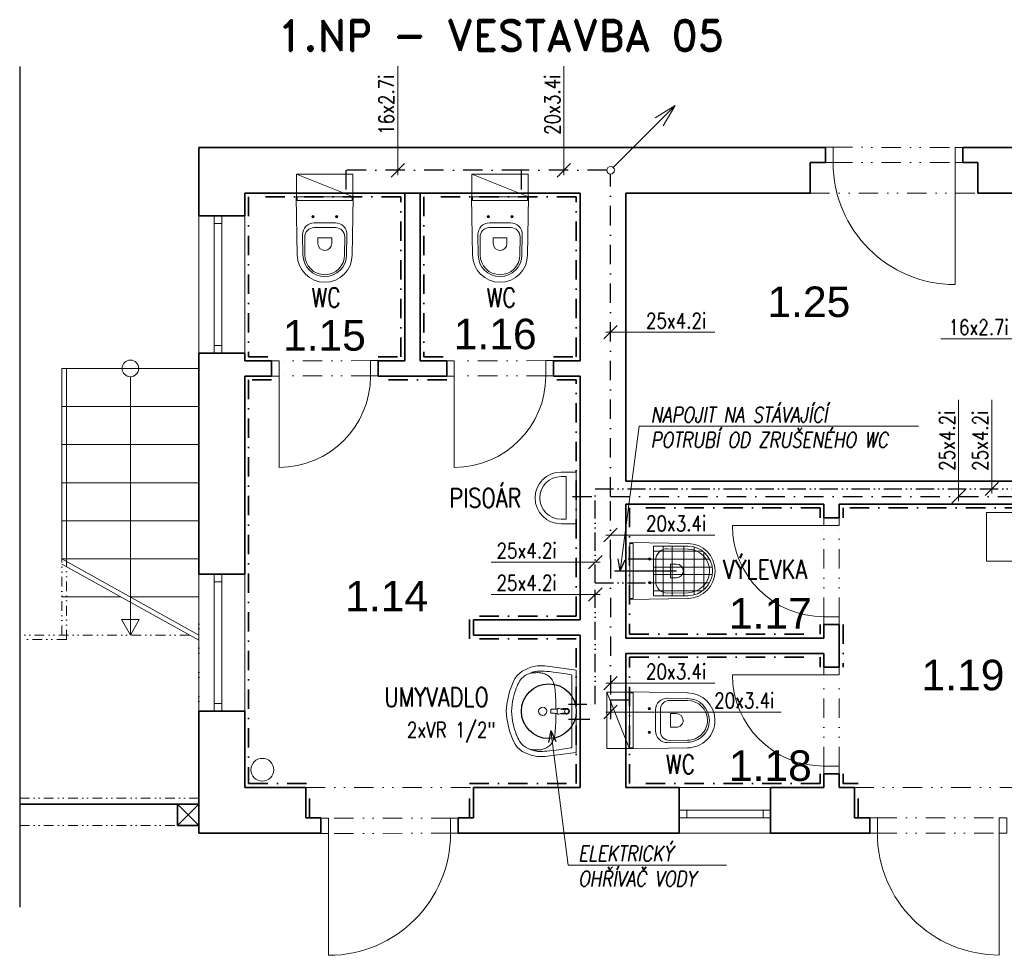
# Model space of a CAD drawing. Header units: millimetres. Extents: x -485339 to 286898, y -1189934 to 1602269.
# Tile 221 of 230: x -227475 to -221016, y 1532708 to 1538847. Entities that reach past the tile are written whole.
import ezdxf

# ---------------------------------------------------------------- set-up
doc = ezdxf.new("R2010")
doc.units = ezdxf.units.MM
doc.header["$LTSCALE"] = 10
for name, pattern in [('ACAD_ISO12W100', [21, 12, -3, 0, -3, 0, -3]), ('DASHDOT', [25.4, 12.7, -6.35, 0, -6.35]), ('DĚLICÍ2', [15.875, 6.35, -3.175, 0, -3.175, 0, -3.175]), ('ČERCHOVANÁ', [25.4, 12.7, -6.35, 0, -6.35])]:
    doc.linetypes.add(name, pattern=pattern)
doc.layers.add('CKSLABA', color=7, linetype='Continuous')
for name, color, linetype, lineweight in [('KÓTY_L', 7, 'Continuous', 15), ('N_ker.dlažba', 10, 'DASHDOT', 35), ('N_zařiz_předměty', 10, 'Continuous', 18), ('Popis1', 3, 'Continuous', 25), ('POPISY_L', 7, 'Continuous', 15), ('St__otvory_dveře', 40, 'Continuous', 18), ('St_otvory_okna', 40, 'Continuous', 18), ('St_plocha_místnosti', 250, 'Continuous', 18), ('St_sloupy_konstrukce haly', 5, 'Continuous', 35), ('St_sloupy_opláštění_půdorys', 25, 'Continuous', 35), ('St_zařizovací předměty', 252, 'Continuous', 18), ('St_čáry_nad', 250, 'DĚLICÍ2', 18), ('St_čáry_obrys', 5, 'Continuous', 35), ('St_čáry_plné', 250, 'Continuous', 18), ('Z-stoupacky', 7, 'Continuous', 20), ('ZTI-Popis1', 3, 'Continuous', 25), ('ZTI-texty_male', 3, 'Continuous', 18), ('ZTI_ST_kanalda', 234, 'Continuous', 18)]:
    doc.layers.add(name, color=color, linetype=linetype, lineweight=lineweight)
doc.styles.add('Andy', font='arial.ttf')
doc.styles.add('SIMPLEX', font='simplex.shx', dxfattribs={"width": 0.8})
doc.styles.get("Standard").update_dxf_attribs({"font": 'simplex.shx', "width": 0.8})
doc.linetypes.add('PRERUSENI', pattern='A,60,[100,CADKON.SHX,S=2.5,R=0,X=0,Y=0],-10', length=70)
doc.linetypes.add('ZIGZAG', pattern='A,0.00254,-5.08,[131,ltypeshp.shx,S=5.08,R=0,X=-5.08,Y=0],-10.16,[131,ltypeshp.shx,S=5.08,R=180,X=5.08,Y=0],-5.08', length=20.32254)

# ---------------------------------------------------------------- blocks, each defined once
blk = doc.blocks.new('19252405')
at = {"color": 0}
for p, q in [((-354.4, 263.7), (-387.8, 235.1)), ((-297.4, 289), (-354.4, 263.7)), ((-256, 297.9), (-297.4, 289)), ((-273.6, 259.4), (-279.9, 257.7)), ((-267.9, 260.7), (-273.6, 259.4)), ((-262.5, 261.7), (-267.9, 260.7)), ((-257.4, 262.5), (-262.5, 261.7)), ((-252.3, 263.1), (-257.4, 262.5)), ((-205.9, 297.8), (-256, 297.9)), ((-247.3, 263.5), (-252.3, 263.1)), ((-242, 263.9), (-247.3, 263.5)), ((-236, 264), (-242, 263.9)), ((-228.7, 263.9), (-236, 264)), ((-219.5, 263.5), (-228.7, 263.9)), ((-208.3, 262.9), (-219.5, 263.5)), ((-194.3, 261.8), (-208.3, 262.9)), ((-0.1, 270), (-205.9, 297.8)), ((-175.7, 260), (-194.3, 261.8)), ((-149.9, 256.8), (-175.7, 260)), ((-0.1, 270), (0.1, -270)), ((-402, 215.6), (-415, 191.7)), ((-387.8, 235.1), (-402, 215.6)), ((-372.4, 197), (-377.9, 187.5)), ((-366.9, 205.2), (-372.4, 197)), ((-361.2, 212.3), (-366.9, 205.2)), ((-355.4, 218.6), (-361.2, 212.3)), ((-349.3, 224.2), (-355.4, 218.6)), ((-342.8, 229.3), (-349.3, 224.2)), ((-335.7, 234), (-342.8, 229.3)), ((-328.1, 238.5), (-335.7, 234)), ((-319.9, 242.7), (-328.1, 238.5)), ((-311.4, 246.6), (-319.9, 242.7)), ((-303, 250), (-311.4, 246.6)), ((-294.7, 253.1), (-303, 250)), ((-296.5, 251), (-303, 250)), ((-289.1, 251.8), (-296.5, 251)), ((-287, 255.6), (-294.7, 253.1)), ((-281, 252.4), (-289.1, 251.8)), ((-279.9, 257.7), (-287, 255.6)), ((-272.6, 252.9), (-281, 252.4)), ((-264.3, 253.2), (-272.6, 252.9)), ((-256.6, 253.4), (-264.3, 253.2)), ((-249.5, 253.4), (-256.6, 253.4)), ((-243.2, 253.2), (-249.5, 253.4)), ((-237.2, 252.7), (-243.2, 253.2)), ((-231.5, 252), (-237.2, 252.7)), ((-225.7, 250.8), (-231.5, 252)), ((-219.7, 249.3), (-225.7, 250.8)), ((-213.4, 247.2), (-219.7, 249.3)), ((-206.7, 244.7), (-213.4, 247.2)), ((-199.8, 241.7), (-206.7, 244.7)), ((-192.9, 238.2), (-199.8, 241.7)), ((-186.2, 234.2), (-192.9, 238.2)), ((-179.7, 229.6), (-186.2, 234.2)), ((-173.6, 224.5), (-179.7, 229.6)), ((-168, 218.8), (-173.6, 224.5)), ((-162.7, 212.4), (-168, 218.8)), ((-158, 205.2), (-162.7, 212.4)), ((-153.7, 197.1), (-158, 205.2)), ((-149.9, 188), (-153.7, 197.1)), ((-114.5, 252), (-149.9, 256.8)), ((-67.2, 245), (-114.5, 252)), ((-34.3, 239.9), (-67.2, 245)), ((-30.1, 235), (-29.9, -235)), ((-438, 129.3), (-456.2, 47.3)), ((-415, 191.7), (-438, 129.3)), ((-399.3, 135.8), (-404.5, 119.4)), ((-394.1, 150.9), (-399.3, 135.8)), ((-388.8, 164.5), (-394.1, 150.9)), ((-383.4, 176.7), (-388.8, 164.5)), ((-377.9, 187.5), (-383.4, 176.7)), ((-146.7, 177.9), (-149.9, 188)), ((-143.9, 166.8), (-146.7, 177.9)), ((-141.5, 154.5), (-143.9, 166.8)), ((-139.5, 141.3), (-141.5, 154.5)), ((-137.9, 127), (-139.5, 141.3)), ((-414.2, 82.9), (-418.2, 63.2)), ((-409.5, 101.6), (-414.2, 82.9)), ((-404.5, 119.4), (-409.5, 101.6)), ((-136.6, 111.6), (-137.9, 127)), ((-135.5, 95.2), (-136.6, 111.6)), ((-134.7, 77.8), (-135.5, 95.2)), ((-134.1, 59.5), (-134.7, 77.8)), ((-456.2, 47.3), (-460, -0.1)), ((-423.8, 21.2), (-425.1, -1.9)), ((-423.8, -21.5), (-425.1, 1.7)), ((-421.5, 42.6), (-423.8, 21.2)), ((-418.2, 63.2), (-421.5, 42.6)), ((-167.6, 4.8), (-167.7, 2.2)), ((-167.7, 2.2), (-167.7, 0)), ((-167.5, 6.7), (-167.6, 4.8)), ((-167.4, 8), (-167.5, 6.7)), ((-167.2, 9), (-167.4, 8)), ((-167, 9.6), (-167.2, 9)), ((-166.7, 10.2), (-167, 9.6)), ((-166.5, 10.7), (-166.7, 10.2)), ((-166.2, 11.1), (-166.5, 10.7)), ((-165.8, 11.4), (-166.2, 11.1)), ((-165.5, 11.7), (-165.8, 11.4)), ((-165.1, 11.9), (-165.5, 11.7)), ((-164.7, 12.1), (-165.1, 11.9)), ((-164.2, 12.3), (-164.7, 12.1)), ((-163.7, 12.5), (-164.2, 12.3)), ((-163.2, 12.6), (-163.7, 12.5)), ((-162.5, 12.7), (-163.2, 12.6)), ((-161.8, 12.9), (-162.5, 12.7)), ((-160.9, 13), (-161.8, 12.9)), ((-159.9, 13), (-160.9, 13)), ((-158.7, 13.1), (-159.9, 13)), ((-157.3, 13.2), (-158.7, 13.1)), ((-155.5, 13.3), (-157.3, 13.2)), ((-153.4, 13.3), (-155.5, 13.3)), ((-150.9, 13.4), (-153.4, 13.3)), ((-148.1, 13.5), (-150.9, 13.4)), ((-145, 13.6), (-148.1, 13.5)), ((-141.7, 13.6), (-145, 13.6)), ((-138.2, 13.8), (-141.7, 13.6)), ((-134.6, 13.9), (-138.2, 13.8)), ((-131.1, 14), (-134.6, 13.9)), ((-133.8, 40.3), (-134.1, 59.5)), ((-133.5, 20.5), (-133.8, 40.3)), ((-133.5, 13.9), (-133.5, 20.5)), ((-127.5, 14.2), (-131.1, 14)), ((-124.2, 14.4), (-127.5, 14.2)), ((-125.2, 8.9), (-125.9, 0)), ((-124.7, 12.6), (-125.2, 8.9)), ((-123.5, 16.6), (-124.7, 12.6)), ((-122.5, 18), (-123.5, 16.6)), ((-120.2, 19), (-122.5, 18)), ((-113.5, 18.2), (-120.2, 19)), ((-100.4, 14.6), (-113.5, 18.2)), ((-101.7, 15.8), (-104.1, 15.6)), ((-99.2, 15.9), (-101.7, 15.8)), ((-90.4, 12.4), (-100.4, 14.6)), ((-96.8, 16.1), (-99.2, 15.9)), ((-94.8, 16.2), (-96.8, 16.1)), ((-92.9, 16.4), (-94.8, 16.2)), ((-91.1, 16.5), (-92.9, 16.4)), ((-89.5, 16.6), (-91.1, 16.5)), ((-85, 11.7), (-90.4, 12.4)), ((-88, 16.7), (-89.5, 16.6)), ((-86.5, 16.8), (-88, 16.7)), ((-85, 16.9), (-86.5, 16.8)), ((-83.5, 17), (-85, 16.9)), ((-80.9, 12), (-85, 11.7)), ((-82, 17.1), (-83.5, 17)), ((-80.6, 17.2), (-82, 17.1)), ((-76.4, 13), (-80.9, 12)), ((-79.2, 17.3), (-80.6, 17.2)), ((-78, 17.4), (-79.2, 17.3)), ((-76.8, 17.5), (-78, 17.4)), ((-75.7, 17.5), (-76.8, 17.5)), ((-70.6, 14.3), (-76.4, 13)), ((-74.6, 17.6), (-75.7, 17.5)), ((-73.6, 17.7), (-74.6, 17.6)), ((-72.5, 17.8), (-73.6, 17.7)), ((-71.4, 17.8), (-72.5, 17.8)), ((-70.3, 17.9), (-71.4, 17.8)), ((-63.6, 15), (-70.6, 14.3)), ((-69, 17.9), (-70.3, 17.9)), ((-67.6, 18), (-69, 17.9)), ((-65.9, 18.1), (-67.6, 18)), ((-64, 18.1), (-65.9, 18.1)), ((-61.7, 18.2), (-64, 18.1)), ((-55.3, 16.9), (-55.3, 16.9)), ((-49.8, 12.9), (-49.8, 12.9)), ((-46.2, 7), (-46.2, 7)), ((-456.2, -47.5), (-460, -0.1)), ((-438, -129.6), (-456.2, -47.5)), ((-421.5, -42.8), (-423.8, -21.5)), ((-418.2, -63.4), (-421.5, -42.8)), ((-414.1, -83.1), (-418.2, -63.4)), ((-167.7, -2.3), (-167.7, 0)), ((-167.6, -4.9), (-167.7, -2.3)), ((-167.5, -6.8), (-167.6, -4.9)), ((-167.4, -8.1), (-167.5, -6.8)), ((-167.2, -9), (-167.4, -8.1)), ((-167, -9.7), (-167.2, -9)), ((-166.7, -10.3), (-167, -9.7)), ((-166.4, -10.8), (-166.7, -10.3)), ((-166.1, -11.2), (-166.4, -10.8)), ((-165.8, -11.5), (-166.1, -11.2)), ((-165.5, -11.8), (-165.8, -11.5)), ((-165.1, -12), (-165.5, -11.8)), ((-164.7, -12.2), (-165.1, -12)), ((-164.2, -12.4), (-164.7, -12.2)), ((-163.7, -12.6), (-164.2, -12.4)), ((-163.2, -12.7), (-163.7, -12.6)), ((-162.5, -12.8), (-163.2, -12.7)), ((-161.8, -12.9), (-162.5, -12.8)), ((-160.9, -13), (-161.8, -12.9)), ((-159.9, -13.1), (-160.9, -13)), ((-158.7, -13.2), (-159.9, -13.1)), ((-157.3, -13.3), (-158.7, -13.2)), ((-155.5, -13.3), (-157.3, -13.3)), ((-153.4, -13.4), (-155.5, -13.3)), ((-150.9, -13.5), (-153.4, -13.4)), ((-148.1, -13.5), (-150.9, -13.5)), ((-145, -13.6), (-148.1, -13.5)), ((-141.6, -13.7), (-145, -13.6)), ((-138.2, -13.8), (-141.6, -13.7)), ((-134.6, -13.9), (-138.2, -13.8)), ((-134.1, -59.5), (-134.7, -77.8)), ((-131, -14.1), (-134.6, -13.9)), ((-133.7, -40.4), (-134.1, -59.5)), ((-133.5, -20.5), (-133.7, -40.4)), ((-133.5, -14), (-133.5, -20.5)), ((-127.5, -14.3), (-131, -14.1)), ((-124.2, -14.4), (-127.5, -14.3)), ((-125.2, -8.9), (-125.9, 0)), ((-124.7, -12.6), (-125.2, -8.9)), ((-123.4, -16.6), (-124.7, -12.6)), ((-122.5, -18.1), (-123.4, -16.6)), ((-120.2, -19.1), (-122.5, -18.1)), ((-113.5, -18.2), (-120.2, -19.1)), ((-100.4, -14.7), (-113.5, -18.2)), ((-101.7, -15.8), (-104.1, -15.6)), ((-99.2, -16), (-101.7, -15.8)), ((-90.4, -12.4), (-100.4, -14.7)), ((-96.8, -16.1), (-99.2, -16)), ((-94.7, -16.3), (-96.8, -16.1)), ((-92.9, -16.4), (-94.7, -16.3)), ((-91.1, -16.5), (-92.9, -16.4)), ((-89.5, -16.6), (-91.1, -16.5)), ((-85, -11.7), (-90.4, -12.4)), ((-88, -16.7), (-89.5, -16.6)), ((-86.5, -16.8), (-88, -16.7)), ((-85, -16.9), (-86.5, -16.8)), ((-80.8, -12.1), (-85, -11.7)), ((-83.5, -17), (-85, -16.9)), ((-82, -17.1), (-83.5, -17)), ((-80.6, -17.2), (-82, -17.1)), ((-76.4, -13), (-80.8, -12.1)), ((-79.2, -17.3), (-80.6, -17.2)), ((-78, -17.4), (-79.2, -17.3)), ((-76.8, -17.5), (-78, -17.4)), ((-75.7, -17.6), (-76.8, -17.5)), ((-70.6, -14.3), (-76.4, -13)), ((-74.6, -17.7), (-75.7, -17.6)), ((-73.5, -17.7), (-74.6, -17.7)), ((-72.5, -17.8), (-73.5, -17.7)), ((-71.4, -17.9), (-72.5, -17.8)), ((-70.3, -17.9), (-71.4, -17.9)), ((-63.6, -15), (-70.6, -14.3)), ((-69, -18), (-70.3, -17.9)), ((-67.6, -18), (-69, -18)), ((-65.9, -18.1), (-67.6, -18)), ((-63.9, -18.2), (-65.9, -18.1)), ((-61.6, -18.2), (-63.9, -18.2)), ((-55.3, -16.9), (-55.3, -16.9)), ((-49.8, -12.9), (-49.8, -12.9)), ((-46.2, -7.1), (-46.2, -7.1)), ((-44.9, 0), (-44.9, 0)), ((-409.5, -101.8), (-414.1, -83.1)), ((-404.4, -119.5), (-409.5, -101.8)), ((-399.3, -136), (-404.4, -119.5)), ((-137.8, -127), (-139.4, -141.4)), ((-136.5, -111.6), (-137.8, -127)), ((-135.5, -95.2), (-136.5, -111.6)), ((-134.7, -77.8), (-135.5, -95.2)), ((-414.9, -191.9), (-438, -129.6)), ((-401.9, -215.8), (-414.9, -191.9)), ((-394, -151.1), (-399.3, -136)), ((-388.7, -164.7), (-394, -151.1)), ((-383.3, -176.9), (-388.7, -164.7)), ((-377.8, -187.7), (-383.3, -176.9)), ((-372.3, -197.1), (-377.8, -187.7)), ((-149.9, -188.1), (-153.6, -197.1)), ((-146.6, -178), (-149.9, -188.1)), ((-143.8, -166.8), (-146.6, -178)), ((-141.4, -154.6), (-143.8, -166.8)), ((-139.4, -141.4), (-141.4, -154.6)), ((-387.7, -235.3), (-401.9, -215.8)), ((-354.3, -263.9), (-387.7, -235.3)), ((-366.8, -205.3), (-372.3, -197.1)), ((-361.1, -212.5), (-366.8, -205.3)), ((-355.3, -218.8), (-361.1, -212.5)), ((-349.1, -224.4), (-355.3, -218.8)), ((-342.6, -229.5), (-349.1, -224.4)), ((-335.6, -234.2), (-342.6, -229.5)), ((-328, -238.7), (-335.6, -234.2)), ((-319.8, -242.9), (-328, -238.7)), ((-311.3, -246.7), (-319.8, -242.9)), ((-302.9, -250.2), (-311.3, -246.7)), ((-296.4, -251.1), (-302.9, -250.2)), ((-294.6, -253.2), (-302.9, -250.2)), ((-289, -251.9), (-296.4, -251.1)), ((-286.8, -255.8), (-294.6, -253.2)), ((-280.8, -252.6), (-289, -251.9)), ((-279.8, -257.9), (-286.8, -255.8)), ((-272.5, -253), (-280.8, -252.6)), ((-273.5, -259.5), (-279.8, -257.9)), ((-264.2, -253.4), (-272.5, -253)), ((-256.4, -253.5), (-264.2, -253.4)), ((-249.4, -253.5), (-256.4, -253.5)), ((-243, -253.3), (-249.4, -253.5)), ((-237.1, -252.9), (-243, -253.3)), ((-231.4, -252.1), (-237.1, -252.9)), ((-225.6, -250.9), (-231.4, -252.1)), ((-219.6, -249.4), (-225.6, -250.9)), ((-213.2, -247.3), (-219.6, -249.4)), ((-206.6, -244.8), (-213.2, -247.3)), ((-199.7, -241.8), (-206.6, -244.8)), ((-192.8, -238.3), (-199.7, -241.8)), ((-186.1, -234.3), (-192.8, -238.3)), ((-179.6, -229.7), (-186.1, -234.3)), ((-173.5, -224.6), (-179.6, -229.7)), ((-149.8, -256.9), (-175.6, -260)), ((-167.9, -218.9), (-173.5, -224.6)), ((-162.6, -212.5), (-167.9, -218.9)), ((-157.9, -205.2), (-162.6, -212.5)), ((-153.6, -197.1), (-157.9, -205.2)), ((-114.4, -252.1), (-149.8, -256.9)), ((-67, -245.1), (-114.4, -252.1)), ((-34.2, -239.9), (-67, -245.1)), ((-297.3, -289.2), (-354.3, -263.9)), ((-255.9, -298), (-297.3, -289.2)), ((-267.7, -260.8), (-273.5, -259.5)), ((-262.4, -261.8), (-267.7, -260.8)), ((-257.3, -262.6), (-262.4, -261.8)), ((-252.2, -263.2), (-257.3, -262.6)), ((-205.7, -297.9), (-255.9, -298)), ((-247.1, -263.7), (-252.2, -263.2)), ((-241.9, -264), (-247.1, -263.7)), ((-235.9, -264.1), (-241.9, -264)), ((-228.5, -264), (-235.9, -264.1)), ((-219.4, -263.7), (-228.5, -264)), ((-208.1, -263), (-219.4, -263.7)), ((-194.2, -261.9), (-208.1, -263)), ((0.1, -270), (-205.7, -297.9)), ((-175.6, -260), (-194.2, -261.9))]:
    blk.add_line(p, q, dxfattribs=at)
for centre, major_axis, start_param, end_param in [((-35.1, 235), (3.54, 3.54), 5.498034, 6.914051), ((-220, -0.1), (19.1, 19.1), 0.785398, 7.068583), ((-62.9, 0), (-9.75, 9.75), -0.785398, 5.497787), ((-62.9, 0), (10.6, 10.6), 3.881371, 7.115283), ((-61.7, 2.9), (-10.9, 10.9), -1.209553, -0.785152), ((-62.3, 1.5), (11.9, 11.9), 6.239989, 6.644428), ((-63.3, 0.6), (-12.9, 12.9), 4.290124, 4.669192), ((-64.8, 0), (-14, 14), 3.927237, 4.290124), ((-61.7, -2.9), (-10.9, 10.9), 2.356441, 2.780842), ((-62.3, -1.5), (11.9, 11.9), 4.351639, 4.756078), ((-63.3, -0.6), (-12.9, 12.9), 3.185282, 3.564351), ((-64.8, 0), (-14, 14), 3.564351, 3.927237), ((-34.9, -235), (-3.54, 3.54), 2.51122, 3.927237)]:
    blk.add_ellipse(centre, major_axis=major_axis, ratio=1, start_param=start_param, end_param=end_param, dxfattribs=at)
blk = doc.blocks.new('A$C013A1A01')
at = {"layer": 'St_zařizovací předměty', "color": 0}
for p, q in [((0, 560), (6.8, 176.7)), ((373.6, 560), (0, 560)), ((6.5, 560.1), (6.9, 537)), ((366.7, 537), (6.9, 537)), ((367.1, 560.1), (366.7, 537)), ((373.6, 560), (366.8, 176.7)), ((101.8, 430), (116.8, 430)), ((109.3, 437.5), (109.3, 422.5)), ((186.8, 390), (117.3, 390)), ((186.8, 390), (256.3, 390)), ((271.8, 430), (256.8, 430)), ((264.3, 437.5), (264.3, 422.5)), ((186.8, 358.5), (115.3, 358.5)), ((186.8, 358.5), (258.3, 358.5)), ((41.4, 312.6), (43.8, 177.4)), ((55.3, 298), (56.4, 177.6)), ((141.4, 291.1), (141.4, 254.2)), ((186.8, 292.1), (142.4, 292.1)), ((186.8, 292.1), (231.2, 292.1)), ((232.2, 291.1), (232.2, 254.2)), ((318.3, 298), (317.2, 177.6)), ((332.3, 312.6), (329.8, 177.4))]:
    blk.add_line(p, q, dxfattribs=at)
blk.add_lwpolyline([(1.8, 560), (371.8, 560), (371.8, 710), (1.8, 710)], close=True, dxfattribs=at)
blk.add_lwpolyline([(1.8, 710), (373.6, 560)], dxfattribs=at)
for centre in [(109.3, 430), (264.3, 430)]:
    blk.add_circle(centre, 7.5, dxfattribs=at)
for centre, radius, start, end in [((117.3, 314), 76, 90, 181.04873), ((256.3, 314), 76, 358.95127, 90), ((115.3, 298.5), 60, 90, 180.52157), ((258.3, 298.5), 60, 359.47843, 90), ((142.4, 291.1), 1, 90, 180), ((231.2, 291.1), 1, 0, 90), ((186.8, 254.2), 45.4, 180, 270), ((186.8, 254.2), 45.4, 270, 0), ((186.8, 180), 180, 180, 270), ((186.8, 180), 143, 180, 270), ((186.8, 180), 130.4, 180, 270), ((186.8, 180), 143, 270, 0), ((186.8, 180), 130.4, 270, 0), ((186.8, 180), 180, 270, 0)]:
    blk.add_arc(centre, radius, start, end, dxfattribs=at)
blk = doc.blocks.new('G$CC4854C91')
at = {"layer": 'St_zařizovací předměty', "color": 0, "ltscale": 2}
for points in [[(-170, 100), (-170, 0), (170, 0), (170, 100)], [(-140, 100), (-140, 66.3), (140, 66.3), (140, 100)]]:
    blk.add_lwpolyline(points, dxfattribs=at)
for radius in [170, 140]:
    blk.add_arc((0, 100), radius, 0, 180, dxfattribs=at)
blk = doc.blocks.new('G$CD2283956')
at = {"layer": 'St_zařizovací předměty', "color": 0}
for p, q in [((-186.8, 0), (-180, -383.3)), ((186.8, 0), (-186.8, 0)), ((-180.3, 0.1), (-179.9, -23)), ((180.3, 0.1), (179.9, -23)), ((186.8, 0), (180, -383.3)), ((179.9, -23), (-179.9, -23)), ((-77.5, -122.5), (-77.5, -137.5)), ((77.5, -122.5), (77.5, -137.5)), ((-85, -130), (-70, -130)), ((0, -170), (-69.5, -170)), ((0, -170), (69.5, -170)), ((85, -130), (70, -130)), ((-145.5, -247.4), (-143, -382.6)), ((145.5, -247.4), (143, -382.6)), ((-45.4, -268.9), (-45.4, -305.8)), ((0, -267.9), (-44.4, -267.9)), ((0, -267.9), (44.4, -267.9)), ((45.4, -268.9), (45.4, -305.8))]:
    blk.add_line(p, q, dxfattribs=at)
for points in [[(-163, -380), (-163, -156), (163, -156), (163, -380)], [(-131, -156), (-131, -477.1)], [(-77.5, -130), (-77.5, -523.4)], [(-24, -156), (-24, -541.2)], [(24, -156), (24, -541.2)], [(76.8, -130), (76.8, -523.8)], [(129.6, -156), (129.6, -478.8)], [(-163, -219.7), (163, -219.7)], [(-163, -278), (163, -278)], [(-163, -354.7), (163, -354.7)], [(-157.2, -423), (157.2, -423)], [(-123, -486.9), (123, -486.9)]]:
    blk.add_lwpolyline(points, dxfattribs=at)
for centre in [(-77.5, -130), (77.5, -130)]:
    blk.add_circle(centre, 7.5, dxfattribs=at)
for centre, radius, start, end in [((-69.5, -246), 76, 90, 181.04873), ((69.5, -246), 76, 358.95127, 90), ((-44.4, -268.9), 1, 90, 180), ((0, -305.8), 45.4, 180, 270), ((0, -305.8), 45.4, 270, 0), ((44.4, -268.9), 1, 0, 90), ((0, -380), 180, 180, 270), ((0, -380), 163, 180, 0), ((0, -380), 143, 180, 270), ((0, -380), 143, 270, 0), ((0, -380), 180, 270, 0)]:
    blk.add_arc(centre, radius, start, end, dxfattribs=at)
blk = doc.blocks.new('*U9184')
at = {"color": 0, "linetype": 'ByBlock'}
for p, q in [((17.7, 17.7), (424.3, 424.3)), ((424.3, 424.3), (291.7, 344.7)), ((344.7, 291.7), (424.3, 424.3))]:
    blk.add_line(p, q, dxfattribs=at)
blk.add_circle((0, 0), 25, dxfattribs=at)

msp = doc.modelspace()

# ---------------------------------------------------------------- linework, layer by layer
at = {"color": 255, "linetype": 'ByBlock', "lineweight": 25}
for p, q in [((-223536.8, 1535230.1), (-223550.3, 1535308.9)), ((-223536.8, 1535230.1), (-223502.6, 1535302.4)), ((-223990.9, 1534182.9), (-224005.3, 1534104.2)), ((-223990.9, 1534182.9), (-223957.5, 1534110.1))]:
    msp.add_line(p, q, dxfattribs=at)
at = {"layer": 'CKSLABA', "color": 3, "linetype": 'PRERUSENI'}
msp.add_line((-227475.3, 1538540.7), (-227475.3, 1533023.2), dxfattribs=at)
at = {"layer": 'KÓTY_L', "color": 5, "linetype": 'ČERCHOVANÁ', "lineweight": 30}
for p, q in [((-225336, 1537859.2), (-225336, 1537611.2)), ((-224186, 1537859.2), (-225336, 1537859.2)), ((-224186, 1537859.2), (-224186, 1537611.2)), ((-223624.1, 1537859.2), (-224186, 1537859.2)), ((-223599.1, 1535719.2), (-223599.1, 1537834.2)), ((-223849.1, 1535719.2), (-223599.1, 1535719.2)), ((-223599.1, 1535719.2), (-220788.7, 1535719.2)), ((-223599.1, 1535307.6), (-223599.1, 1535719.2)), ((-223599.1, 1535307.6), (-223599.1, 1534384.2)), ((-223599.1, 1534384.2), (-223401.1, 1534384.2)), ((-223599.1, 1534384.2), (-223599.1, 1534256.4))]:
    msp.add_line(p, q, dxfattribs=at)
at = {"layer": 'KÓTY_L', "color": 0, "linetype": 'ByBlock', "lineweight": 15}
for p, q in [((-223411.6, 1536179.8), (-223536.8, 1535230.1)), ((-223411.6, 1536179.8), (-221579.6, 1536179.8)), ((-223876.8, 1533299.9), (-223990.9, 1534182.9)), ((-223876.8, 1533299.9), (-222839, 1533299.9))]:
    msp.add_line(p, q, dxfattribs=at)
at = {"layer": 'KÓTY_L', "color": 1, "linetype": 'ACAD_ISO12W100', "lineweight": 30}
for p, q in [((-223699.2, 1535769.2), (-220888.7, 1535769.2)), ((-223699.2, 1535152.6), (-223699.2, 1535769.2)), ((-223699.1, 1534356.4), (-223699.1, 1535152.6)), ((-223699.1, 1535152.6), (-223343.2, 1535152.6)), ((-223874.1, 1534356.4), (-223699.1, 1534356.4))]:
    msp.add_line(p, q, dxfattribs=at)
at = {"layer": 'KÓTY_L', "color": 5, "linetype": 'ČERCHOVANÁ', "lineweight": 30, "ltscale": 1.1}
for p, q in [((-223343.2, 1535307.6), (-223599.1, 1535307.6)), ((-223874.1, 1534256.4), (-223599.1, 1534256.4))]:
    msp.add_line(p, q, dxfattribs=at)
at = {"layer": 'KÓTY_L', "color": 40, "linetype": 'ByBlock', "lineweight": 30}
msp.add_line((-223574.1, 1535230.1), (-223167.3, 1535230.1), dxfattribs=at)
at = {"layer": 'N_ker.dlažba', "color": 250}
for points in [[(-225124.1, 1536634.2), (-224974.1, 1536634.2), (-224974.1, 1537684.2), (-225974.1, 1537684.2), (-225974.1, 1536634.2), (-225824.1, 1536634.2)], [(-223974.1, 1536634.2), (-223824.1, 1536634.2), (-223824.1, 1537684.2), (-224824.1, 1537684.2), (-224824.1, 1536634.2), (-224674.1, 1536634.2)], [(-225824.1, 1536484.2), (-225974.1, 1536484.2), (-225974.1, 1533834.2), (-225574.1, 1533834.2)], [(-224674.1, 1536484.2), (-225124.1, 1536484.2)], [(-223824.1, 1534934.2), (-223824.1, 1536484.2), (-223974.1, 1536484.2)], [(-222224.1, 1535579.2), (-222224.1, 1535644.2), (-223474.1, 1535644.2), (-223474.1, 1534814.2), (-222224.1, 1534814.2), (-222224.1, 1534879.2)], [(-220124.1, 1534709.2), (-220124.1, 1535644.2), (-222074.1, 1535644.2), (-222074.1, 1535579.2)], [(-223824.1, 1534934.2), (-224524.1, 1534934.2)], [(-224524.1, 1534784.2), (-224524.1, 1534934.2)], [(-222074.1, 1534879.2), (-222074.1, 1534599.2)], [(-223824.1, 1534784.2), (-224524.1, 1534784.2)], [(-224524.1, 1533834.2), (-223824.1, 1533834.2), (-223824.1, 1534784.2)], [(-222224.1, 1533899.2), (-222224.1, 1533834.2), (-223474.1, 1533834.2), (-223474.1, 1534664.2), (-222224.1, 1534664.2), (-222224.1, 1534599.2)], [(-222074.1, 1533899.2), (-222074.1, 1533834.2), (-221974.1, 1533834.2)], [(-225574.1, 1533609.2), (-225574.1, 1533834.2)], [(-224524.1, 1533609.2), (-224524.1, 1533834.2)], [(-221974.1, 1533609.2), (-221974.1, 1533834.2)]]:
    msp.add_lwpolyline(points, dxfattribs=at)
at = {"layer": 'Popis1', "color": 0, "lineweight": 15}
for p, q in [((-224994.2, 1537827.3), (-224994.2, 1538543.2)), ((-223905.1, 1537827.3), (-223905.1, 1538543.2)), ((-225038.4, 1537815), (-224950, 1537903.4)), ((-223949.3, 1537815), (-223860.9, 1537903.4)), ((-223643.3, 1536752.1), (-223554.9, 1536840.5)), ((-223631.1, 1536796.3), (-222915.1, 1536796.3)), ((-220717.3, 1536753.5), (-221433.2, 1536753.5)), ((-221316, 1535687.3), (-221316, 1536353.2)), ((-221098.4, 1535737.2), (-221098.4, 1536353.2)), ((-221142.6, 1535725), (-221054.2, 1535813.4)), ((-221360.2, 1535675), (-221271.8, 1535763.4)), ((-223643.3, 1535421.5), (-223554.9, 1535509.9)), ((-223631.1, 1535465.7), (-222915.1, 1535465.7)), ((-223667.2, 1535287.7), (-224383.2, 1535287.7)), ((-223743.4, 1535243.5), (-223655, 1535331.9)), ((-223743.4, 1535031.8), (-223655, 1535120.2)), ((-223667.2, 1535076), (-224383.2, 1535076)), ((-223643.3, 1534449.5), (-223554.9, 1534537.8)), ((-223631.1, 1534493.6), (-222915.1, 1534493.6)), ((-223643.3, 1534259.7), (-223554.9, 1534348.1)), ((-223631.1, 1534303.9), (-222481, 1534303.9))]:
    msp.add_line(p, q, dxfattribs=at)
at = {"layer": 'St__otvory_dveře', "color": 250, "ltscale": 2}
for points in [[(-222139.1, 1537910), (-222189.1, 1537910), (-222189.1, 1538010), (-222139.1, 1538010)], [(-221289.1, 1537909.2), (-221339.1, 1537909.2), (-221339.1, 1538009.2), (-221289.1, 1538009.2)], [(-225824.1, 1536509.2), (-225774.1, 1536509.2), (-225774.1, 1536609.2), (-225824.1, 1536609.2)], [(-225174.1, 1536510), (-225124.1, 1536510), (-225124.1, 1536610), (-225174.1, 1536610)], [(-224674.1, 1536509.2), (-224624.1, 1536509.2), (-224624.1, 1536609.2), (-224674.1, 1536609.2)], [(-224024.1, 1536510), (-223974.1, 1536510), (-223974.1, 1536610), (-224024.1, 1536610)], [(-222199.9, 1535579.2), (-222199.9, 1535529.2), (-222099.9, 1535529.2), (-222099.9, 1535579.2)], [(-222199.1, 1534929.2), (-222199.1, 1534879.2), (-222099.1, 1534879.2), (-222099.1, 1534929.2)], [(-222199.9, 1534599.2), (-222199.9, 1534549.2), (-222099.9, 1534549.2), (-222099.9, 1534599.2)], [(-222199.1, 1533949.2), (-222199.1, 1533899.2), (-222099.1, 1533899.2), (-222099.1, 1533949.2)], [(-225499.1, 1533507.6), (-225449.1, 1533507.6), (-225449.1, 1533607.6), (-225499.1, 1533607.6)], [(-224649.1, 1533508.4), (-224599.1, 1533508.4), (-224599.1, 1533608.4), (-224649.1, 1533608.4)], [(-221849.1, 1533510), (-221899.1, 1533510), (-221899.1, 1533610), (-221849.1, 1533610)], [(-220999.1, 1533509.2), (-221049.1, 1533509.2), (-221049.1, 1533609.2), (-220999.1, 1533609.2)]]:
    msp.add_lwpolyline(points, close=True, dxfattribs=at)
at = {"layer": 'St__otvory_dveře', "color": 250, "linetype": 'DĚLICÍ2', "ltscale": 2}
for points in [[(-222139.1, 1538010), (-221339.1, 1538009.2)], [(-222139.1, 1537910), (-221339.1, 1537909.2)], [(-225174.1, 1536610), (-225774.1, 1536609.2)], [(-224024.1, 1536610), (-224624.1, 1536609.2)], [(-225174.1, 1536510), (-225774.1, 1536509.2)], [(-224024.1, 1536510), (-224624.1, 1536509.2)], [(-222199.1, 1534929.2), (-222199.9, 1535529.2)], [(-222099.1, 1534929.2), (-222099.9, 1535529.2)], [(-222199.1, 1533949.2), (-222199.9, 1534549.2)], [(-222099.1, 1533949.2), (-222099.9, 1534549.2)], [(-224649.1, 1533608.4), (-225449.1, 1533607.6)], [(-221849.1, 1533610), (-221049.1, 1533609.2)], [(-224649.1, 1533508.4), (-225449.1, 1533507.6)], [(-221849.1, 1533510), (-221049.1, 1533509.2)]]:
    msp.add_lwpolyline(points, dxfattribs=at)
at = {"layer": 'St__otvory_dveře', "color": 250, "ltscale": 2}
for points in [[(-221339.1, 1537909.2), (-221339.1, 1537109.2)], [(-225774.1, 1536509.2), (-225774.1, 1535909.2)], [(-224624.1, 1536509.2), (-224624.1, 1535909.2)], [(-222199.9, 1535529.2), (-222799.9, 1535529.2)], [(-222199.9, 1534549.2), (-222799.9, 1534549.2)], [(-225449.1, 1533507.6), (-225449.1, 1532707.6)], [(-221049.1, 1533509.2), (-221049.1, 1532709.2)]]:
    msp.add_lwpolyline(points, dxfattribs=at)
for centre, radius, start, end in [((-221339.1, 1537909.2), 800, 180, 270), ((-225774.1, 1536509.2), 600, 270, 0), ((-224624.1, 1536509.2), 600, 270, 0), ((-222199.9, 1535529.2), 600, 180, 270), ((-222199.9, 1534549.2), 600, 180, 270), ((-225449.1, 1533507.6), 800, 270, 0), ((-221049.1, 1533509.2), 800, 180, 270)]:
    msp.add_arc(centre, radius, start, end, dxfattribs=at)
at = {"layer": 'St_otvory_okna', "color": 250, "ltscale": 2}
for points in [[(-226149.1, 1536659.2), (-226149.1, 1537559.2), (-226199.1, 1537559.2), (-226199.1, 1536659.2)], [(-226149.1, 1537559.2), (-226149.1, 1537509.2), (-226199.1, 1537509.2), (-226199.1, 1537559.2)], [(-226149.1, 1536659.2), (-226149.1, 1536709.2), (-226199.1, 1536709.2), (-226199.1, 1536659.2)], [(-226149.1, 1534309.2), (-226149.1, 1535209.2), (-226199.1, 1535209.2), (-226199.1, 1534309.2)], [(-226149.1, 1535209.2), (-226149.1, 1535159.2), (-226199.1, 1535159.2), (-226199.1, 1535209.2)], [(-226149.1, 1534309.2), (-226149.1, 1534359.2), (-226199.1, 1534359.2), (-226199.1, 1534309.2)], [(-222549.1, 1533659.2), (-223149.1, 1533659.2), (-223149.1, 1533609.2), (-222549.1, 1533609.2)], [(-223149.1, 1533659.2), (-223099.1, 1533659.2), (-223099.1, 1533609.2), (-223149.1, 1533609.2)], [(-222549.1, 1533659.2), (-222599.1, 1533659.2), (-222599.1, 1533609.2), (-222549.1, 1533609.2)]]:
    msp.add_lwpolyline(points, close=True, dxfattribs=at)
at = {"layer": 'St_sloupy_konstrukce haly', "color": 250, "linetype": 'ZIGZAG', "ltscale": 0.5}
msp.add_line((-226299.1, 1533699.2), (-227475.3, 1533699.2), dxfattribs=at)
at = {"layer": 'St_sloupy_opláštění_půdorys', "color": 250, "ltscale": 2}
msp.add_lwpolyline([(-226439.1, 1533559.2), (-226299.1, 1533559.2), (-226299.1, 1533699.2), (-226439.1, 1533699.2)], close=True, dxfattribs=at)
for points in [[(-226439.1, 1533699.2), (-226299.1, 1533559.2)], [(-226299.1, 1533699.2), (-226439.1, 1533559.2)]]:
    msp.add_lwpolyline(points, dxfattribs=at)
at = {"layer": 'St_zařizovací předměty', "color": 4}
msp.add_lwpolyline([(-220166.1, 1535613.4), (-221133.8, 1535613.4), (-221133.8, 1535294.4), (-220166.1, 1535294.4)], close=True, dxfattribs=at)
at = {"layer": 'St_zařizovací předměty', "color": 4, "lineweight": 30}
msp.add_circle((-224004.1, 1534309.5), 180, dxfattribs=at)
at = {"layer": 'St_čáry_nad', "color": 250, "ltscale": 2}
for points in [[(-222289.1, 1537709.2), (-221189.1, 1537709.2)], [(-225599.1, 1533809.2), (-224499.1, 1533809.2)], [(-221999.1, 1533809.2), (-220899.1, 1533809.2)]]:
    msp.add_lwpolyline(points, dxfattribs=at)
at = {"layer": 'St_čáry_nad'}
for points in [[(-227199.1, 1534809.2), (-227199.1, 1535309.2)], [(-227169.1, 1534779.2), (-227169.1, 1535292.5)], [(-227169.1, 1534779.2), (-227475.3, 1534779.2)]]:
    msp.add_lwpolyline(points, dxfattribs=at)
at = {"layer": 'St_čáry_nad', "color": 250}
for points in [[(-226299.1, 1533959.2), (-226299.1, 1534974.9)], [(-226360.9, 1534809.2), (-227475.3, 1534809.2)], [(-226299.1, 1533739.3), (-227475.3, 1533739.3)], [(-226299.1, 1533559.2), (-227475.3, 1533559.2)]]:
    msp.add_lwpolyline(points, dxfattribs=at)
at = {"layer": 'St_čáry_obrys', "color": 250, "ltscale": 2}
for points in [[(-226299.1, 1537559.2), (-226299.1, 1538009.2)], [(-222189.1, 1538009.2), (-226299.1, 1538009.2)], [(-222189.1, 1537907.6), (-222189.1, 1538009.2)], [(-220699.1, 1538009.2), (-221289.1, 1538009.2)], [(-221289.1, 1537909.2), (-221289.1, 1538009.2)], [(-221289.1, 1537909.2), (-221289.1, 1538007.6)], [(-222289.1, 1537909.2), (-222189.1, 1537909.2)], [(-222289.1, 1537909.2), (-222289.1, 1537709.2)], [(-221189.1, 1537909.2), (-221289.1, 1537909.2)], [(-221189.1, 1537909.2), (-221189.1, 1537709.2)], [(-225999.1, 1537559.2), (-225999.1, 1537709.2)], [(-224949.1, 1537709.2), (-225999.1, 1537709.2)], [(-223799.1, 1537709.2), (-225999.1, 1537709.2)], [(-224949.1, 1536609.2), (-224949.1, 1537709.2)], [(-223799.1, 1537709.2), (-224849.1, 1537709.2)], [(-224849.1, 1536609.2), (-224849.1, 1537709.2)], [(-223799.1, 1536609.2), (-223799.1, 1537709.2)], [(-223499.1, 1535819.2), (-223499.1, 1537709.2)], [(-222289.1, 1537709.2), (-223499.1, 1537709.2)], [(-220799.1, 1537709.2), (-221189.1, 1537709.2)], [(-226299.1, 1537559.2), (-225999.1, 1537559.2)], [(-226299.1, 1535209.2), (-226299.1, 1536659.2)], [(-226299.1, 1536659.2), (-225999.1, 1536659.2)], [(-225999.1, 1536609.2), (-225999.1, 1536659.2)], [(-225824.1, 1536609.2), (-225999.1, 1536609.2)], [(-225824.1, 1536609.2), (-225824.1, 1536509.2)], [(-224949.1, 1536609.2), (-225124.1, 1536609.2)], [(-225124.1, 1536609.2), (-225124.1, 1536509.2)], [(-224674.1, 1536609.2), (-224849.1, 1536609.2)], [(-224674.1, 1536609.2), (-224674.1, 1536509.2)], [(-223799.1, 1536609.2), (-223974.1, 1536609.2)], [(-223974.1, 1536609.2), (-223974.1, 1536509.2)], [(-225999.1, 1535209.2), (-225999.1, 1536509.2)], [(-225824.1, 1536509.2), (-225999.1, 1536509.2)], [(-224674.1, 1536509.2), (-225124.1, 1536509.2)], [(-223799.1, 1536509.2), (-223974.1, 1536509.2)], [(-223799.1, 1534909.2), (-223799.1, 1536509.2)], [(-220349.1, 1535819.2), (-223499.1, 1535819.2)], [(-223499.1, 1534789.2), (-223499.1, 1535669.2)], [(-222199.1, 1535669.2), (-223499.1, 1535669.2)], [(-222199.1, 1535579.2), (-222199.1, 1535669.2)], [(-222099.1, 1535579.2), (-222099.1, 1535669.2)], [(-220099.1, 1535669.2), (-222099.1, 1535669.2)], [(-226299.1, 1535209.2), (-225999.1, 1535209.2)], [(-223799.1, 1534909.2), (-224499.1, 1534909.2)], [(-224499.1, 1534809.2), (-224499.1, 1534909.2)], [(-222199.1, 1534789.2), (-222199.1, 1534879.2)], [(-222099.1, 1534599.2), (-222099.1, 1534879.2)], [(-223799.1, 1534809.2), (-224499.1, 1534809.2)], [(-223799.1, 1533809.2), (-223799.1, 1534809.2)], [(-223499.1, 1534789.2), (-222199.1, 1534789.2)], [(-223499.1, 1533809.2), (-223499.1, 1534689.2)], [(-223499.1, 1534689.2), (-222199.1, 1534689.2)], [(-222199.1, 1534599.2), (-222199.1, 1534689.2)], [(-226299.1, 1533509.2), (-226299.1, 1534309.2)], [(-226299.1, 1534309.2), (-225999.1, 1534309.2)], [(-225999.1, 1533809.2), (-225999.1, 1534309.2)], [(-222199.1, 1533809.2), (-222199.1, 1533899.2)], [(-222099.1, 1533809.2), (-222099.1, 1533899.2)], [(-225999.1, 1533809.2), (-225599.1, 1533809.2)], [(-225599.1, 1533609.2), (-225599.1, 1533809.2)], [(-224499.1, 1533609.2), (-224499.1, 1533809.2)], [(-223799.1, 1533809.2), (-224499.1, 1533809.2)], [(-223149.1, 1533809.2), (-223499.1, 1533809.2)], [(-222199.1, 1533809.2), (-222549.1, 1533809.2)], [(-221999.1, 1533809.2), (-222099.1, 1533809.2)], [(-221999.1, 1533609.2), (-221999.1, 1533809.2)], [(-225599.1, 1533609.2), (-225499.1, 1533609.2)], [(-225499.1, 1533509.2), (-225499.1, 1533609.2)], [(-224599.1, 1533509.2), (-224599.1, 1533609.2)], [(-224499.1, 1533609.2), (-224599.1, 1533609.2)], [(-221999.1, 1533609.2), (-221899.1, 1533609.2)], [(-221899.1, 1533509.2), (-221899.1, 1533609.2)], [(-226299.1, 1533509.2), (-225499.1, 1533509.2)], [(-225499.1, 1533509.2), (-225499.1, 1533509.2), (-225499.1, 1533509.2)], [(-224599.1, 1533509.2), (-223149.1, 1533509.2)], [(-222549.1, 1533509.2), (-221899.1, 1533509.2)]]:
    msp.add_lwpolyline(points, dxfattribs=at)
at = {"layer": 'St_čáry_obrys', "color": 250}
for points in [[(-222199.1, 1535579.2), (-222099.1, 1535579.2)], [(-222199.1, 1534879.2), (-222099.1, 1534879.2)], [(-222199.1, 1534599.2), (-222099.1, 1534599.2)], [(-222199.1, 1533899.2), (-222099.1, 1533899.2)], [(-223149.1, 1533809.2), (-223149.1, 1533509.2)], [(-222549.1, 1533809.2), (-222549.1, 1533509.2)]]:
    msp.add_lwpolyline(points, dxfattribs=at)
at = {"layer": 'St_čáry_plné', "color": 250}
for p, q in [((-223149.1, 1533809.2), (-222549.1, 1533809.2)), ((-223149.1, 1533509.2), (-222549.1, 1533509.2))]:
    msp.add_line(p, q, dxfattribs=at)
for points in [[(-226299.1, 1537559.2), (-226299.1, 1536659.2)], [(-225999.1, 1537559.2), (-225999.1, 1536659.2)], [(-226299.1, 1534974.9), (-226299.1, 1536759.2)], [(-226299.1, 1536559.2), (-227199.1, 1536559.2)], [(-226299.1, 1536309.2), (-227199.1, 1536309.2)], [(-226299.1, 1536059.2), (-227199.1, 1536059.2)], [(-226299.1, 1535809.2), (-227199.1, 1535809.2)], [(-226299.1, 1535559.2), (-227199.1, 1535559.2)], [(-226299.1, 1535309.2), (-227199.1, 1535309.2)], [(-227199.1, 1535309.2), (-226299.1, 1534809.2)], [(-227199.1, 1535274.9), (-226299.1, 1534774.9)], [(-226299.1, 1535209.2), (-226299.1, 1534309.2)], [(-225999.1, 1535209.2), (-225999.1, 1534309.2)], [(-226299.1, 1535059.2), (-226749.1, 1535059.2)]]:
    msp.add_lwpolyline(points, dxfattribs=at)
at = {"layer": 'St_čáry_plné'}
for points in [[(-227199.1, 1535309.2), (-227199.1, 1536559.2)], [(-227169.1, 1535292.5), (-227169.1, 1536559.2)], [(-226810.9, 1535059.2), (-227199.1, 1535059.2)]]:
    msp.add_lwpolyline(points, dxfattribs=at)
at = {"layer": 'St_čáry_plné', "color": 250, "ltscale": 2}
msp.add_lwpolyline([(-226749.1, 1536504.6), (-226749.1, 1534809.2)], dxfattribs=at)
msp.add_lwpolyline([(-226749.1, 1534809.2), (-226807.7, 1534910.6), (-226690.6, 1534910.6)], close=True, dxfattribs=at)
msp.add_circle((-226749.1, 1536559.2), 54.6, dxfattribs=at)
at = {"layer": 'ZTI_ST_kanalda', "color": 250, "ltscale": 2}
msp.add_circle((-225883.4, 1533925), 75, dxfattribs=at)

# ---------------------------------------------------------------- block references
at = {"layer": 'N_zařiz_předměty', "color": 4, "rotation": 90}
msp.add_blockref('G$CD2283956', (-223473.2, 1535230.1), dxfattribs=at)
at = {"layer": 'St_zařizovací předměty', "color": 4, "ltscale": 0.5}
for p in [(-225660.9, 1537124.2), (-224510.9, 1537124.2)]:
    msp.add_blockref('A$C013A1A01', p, dxfattribs=at)
at = {"layer": 'St_zařizovací předměty', "color": 4}
for name, p, rotation in [('G$CC4854C91', (-223824.1, 1535709.2), 89.99999999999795), ('19252405', (-223824.1, 1534309.2), 359.9999999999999)]:
    msp.add_blockref(name, p, dxfattribs=dict(at, rotation=rotation))
at = {"layer": 'St_zařizovací předměty', "color": 4, "ltscale": 0.5, "xscale": -1, "rotation": 89.99999999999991}
msp.add_blockref('A$C013A1A01', (-222914.1, 1534436), dxfattribs=at)
at = {"layer": 'Z-stoupacky', "rotation": 359.9999999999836}
msp.add_blockref('*U9184', (-223599.1, 1537859.2), dxfattribs=at)

# ---------------------------------------------------------------- texts
at = {"layer": 'Popis1', "color": 0, "lineweight": 15, "width": 0.8}
for s, p in [('16x2.7i', (-225019.9, 1538091.9)), ('20x3.4i', (-223930.7, 1538091.9)), ('25x4.2i', (-221341.7, 1535886.7)), ('25x4.2i', (-221124, 1535886.7))]:
    msp.add_text(s, height=100, rotation=90, dxfattribs=at).set_placement(p)
for s, p in [('25x4.2i', (-223366.4, 1536822)), ('16x2.7i', (-221381.9, 1536779.1)), ('20x3.4i', (-223366.4, 1535491.4)), ('25x4.2i', (-224347.1, 1535313.3)), ('25x4.2i', (-224347.1, 1535101.6)), ('20x3.4i', (-223366.4, 1534519.3)), ('20x3.4i', (-222919.3, 1534329.5))]:
    msp.add_text(s, height=100, dxfattribs=at).set_placement(p)
at = {"layer": 'POPISY_L', "color": 0, "lineweight": 15, "style": 'SIMPLEX', "oblique": 10, "width": 0.8}
for s, p in [('NAPOJIT NA STÁVAJÍCÍ', (-223336, 1536205)), ('POTRUBÍ OD ZRUŠENÉHO WC', (-223336, 1536039.9)), ('ELEKTRICKÝ', (-223810.8, 1533325)), ('OHŘÍVAČ VODY', (-223810.8, 1533159.9))]:
    msp.add_text(s, height=100, dxfattribs=at).set_placement(p)
at = {"layer": 'POPISY_L', "color": 0, "lineweight": 15, "insert": (-225786.5, 1538843.9), "char_height": 200, "attachment_point": 1, "style": 'Andy'}
msp.add_mtext('\\fromand|b0|i0|c0|p0;1.NP - VESTAVBA 05', dxfattribs=at)
at = {"layer": 'St_plocha_místnosti', "color": 250, "ltscale": 2, "style": 'Andy'}
for s, p in [('1.25', (-222569.9, 1536896.3)), ('1.15', (-225748.3, 1536675.7)), ('1.16', (-224627.7, 1536685.2)), ('1.14', (-225339.7, 1534964.5)), ('1.17', (-222822.8, 1534851.5)), ('1.19', (-221559, 1534447.1)), ('1.18', (-222822.8, 1533852.1))]:
    msp.add_text(s, height=200, dxfattribs=at).set_placement(p)
at = {"layer": 'ZTI-Popis1', "color": 1, "lineweight": 30, "width": 0.8}
for s, p in [('WC', (-225561.8, 1536961.1)), ('WC', (-224411.8, 1536961.1)), ('PISOÁR', (-224656.6, 1535646.3)), ('VÝLEVKA', (-222862.6, 1535177.1)), ('UMYVADLO', (-225083.6, 1534339.7)), ('WC', (-223237.2, 1533898.3))]:
    msp.add_text(s, height=125, dxfattribs=at).set_placement(p)
at = {"layer": 'ZTI-texty_male', "color": 0, "lineweight": 15, "width": 0.8}
msp.add_text('2xVR 1/2"', height=100, dxfattribs=at).set_placement((-224935.2, 1534137))

doc.saveas('drawing.dxf')
